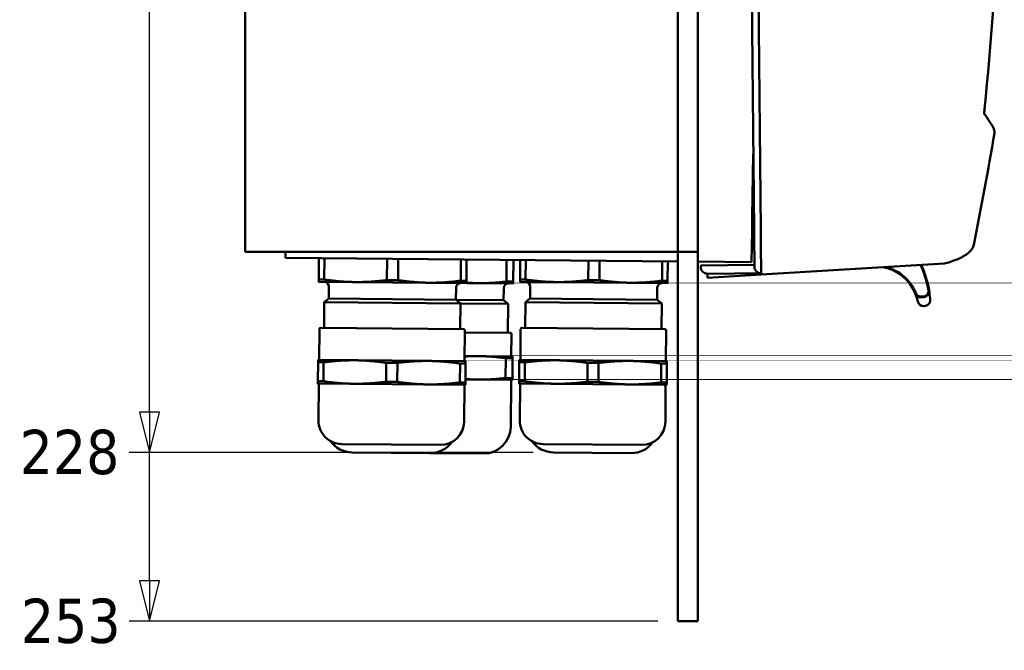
# Model space of a CAD drawing. Header units: millimetres. Extents: x 30 to 861, y 28 to 600.
# Tile 12 of 33: x 424 to 571, y 311 to 405. Entities that reach past the tile are written whole.
import ezdxf

# ---------------------------------------------------------------- set-up
doc = ezdxf.new("R2010")
doc.units = ezdxf.units.MM
doc.header["$LTSCALE"] = 3
doc.layers.add('Dimension (ISO)', color=7, linetype='Continuous', lineweight=25)
doc.layers.add('Visible (ISO)', color=7, linetype='Continuous', lineweight=50)
doc.styles.add('Note Text (ISO)', font='tahoma.ttf')
doc.dimstyles.new('Default (ISO)', dxfattribs={"dimscale": 3, "dimtxt": 2.2, "dimasz": 2, "dimexe": 1, "dimexo": 1, "dimgap": 0.762, "dimtad": 1, "dimdec": 1, "dimrnd": 1e-08, "dimtxsty": 'Note Text (ISO)', "dimblk": 'Filled-1', "dimcen": 0.09, "dimdle": 10, "dimclrd": 256, "dimclre": 256, "dimclrt": 256, "dimadec": 0, "dimazin": 0, "dimtfac": 0.863636, "dimtdec": 0, "dimtmove": 0, "dimatfit": 3, "dimfxl": 1, "dimtolj": 1, "dimlwd": -1, "dimlwe": -1, "dimarcsym": 0})

# ---------------------------------------------------------------- blocks, each defined once
blk = doc.blocks.new('*D15')
at = {"layer": 'Defpoints', "color": 0, "transparency": 16777216}
for p in [(522.09, 568.48), (440.32, 340.63), (503.54, 340.63)]:
    blk.add_point(p, dxfattribs=at)
at = {"layer": 'Dimension (ISO)', "transparency": 16777216}
blk.add_line((500.54, 340.63), (440.32, 340.63), dxfattribs=at)
at = {"layer": 'Dimension (ISO)', "transparency": 16777216, "insert": (423.98, 340.63), "char_height": 6.6, "attachment_point": 4, "style": 'Note Text (ISO)'}
blk.add_mtext('\\A1;228', dxfattribs=at)
blk = doc.blocks.new('Filled-1')
at = {"color": 0}
for p, q in [((0, 0), (-1, 0.25)), ((-1, 0.25), (-1, -0.25)), ((-1, 0), (0, 0)), ((-1, -0.25), (0, 0))]:
    blk.add_line(p, q, dxfattribs=at)
at = {"color": 0, "flags": 128}
blk.add_lwpolyline([(-1, -0.25), (0, 0), (-1, 0.25), (-1, -0.25)], dxfattribs=at)
at = {"color": 0}
blk.add_solid([(-1, -0.25), (0, 0), (-1, 0.25), (-1, -0.25)], dxfattribs=at)
blk = doc.blocks.new('*D17')
at = {"layer": 'Defpoints', "color": 0, "transparency": 16777216}
for p in [(522.09, 568.48), (440.32, 315.48), (522.09, 315.48)]:
    blk.add_point(p, dxfattribs=at)
at = {"layer": 'Dimension (ISO)', "transparency": 16777216}
blk.add_line((519.09, 315.48), (440.32, 315.48), dxfattribs=at)
at = {"layer": 'Dimension (ISO)', "transparency": 16777216, "insert": (424.17, 315.48), "char_height": 6.6, "attachment_point": 4, "style": 'Note Text (ISO)'}
blk.add_mtext('\\A1;253', dxfattribs=at)
blk = doc.blocks.new('2dTransSymbol2')
at = {"layer": 'Dimension (ISO)'}
for p, q in [((147.775, 187.493), (147.775, 189.493)), ((147.775, 182.659), (147.775, 187.493)), ((147.275, 182.659), (147.775, 180.659)), ((148.275, 182.659), (147.275, 182.659)), ((147.775, 182.659), (147.775, 180.659)), ((147.775, 180.659), (148.275, 182.659)), ((147.775, 115.545), (147.775, 180.659)), ((147.275, 115.545), (147.775, 113.545)), ((148.275, 115.545), (147.275, 115.545)), ((147.775, 115.545), (147.775, 113.545)), ((147.775, 113.545), (148.275, 115.545)), ((147.775, 107.159), (147.775, 113.545)), ((147.275, 107.159), (147.775, 105.159)), ((148.275, 107.159), (147.275, 107.159)), ((147.775, 107.159), (147.775, 105.159)), ((147.775, 105.159), (148.275, 107.159))]:
    blk.add_line(p, q, dxfattribs=at)
at = {"layer": 'Dimension (ISO)', "flags": 128}
for points in [[(147.275, 182.659), (147.775, 180.659), (148.275, 182.659), (147.275, 182.659)], [(147.275, 115.545), (147.775, 113.545), (148.275, 115.545), (147.275, 115.545)], [(147.275, 107.159), (147.775, 105.159), (148.275, 107.159), (147.275, 107.159)]]:
    blk.add_lwpolyline(points, dxfattribs=at)
at = {"layer": 'Dimension (ISO)'}
blk.add_circle((147.775, 189.493), 1, dxfattribs=at)
for points in [[(147.275, 182.659), (147.775, 180.659), (148.275, 182.659), (147.275, 182.659)], [(147.275, 115.545), (147.775, 113.545), (148.275, 115.545), (147.275, 115.545)], [(147.275, 107.159), (147.775, 105.159), (148.275, 107.159), (147.275, 107.159)]]:
    blk.add_solid(points, dxfattribs=at)

msp = doc.modelspace()

# ---------------------------------------------------------------- linework, layer by layer
at = {"layer": 'Visible (ISO)'}
for p, q in [((522.09, 370.98), (522.09, 563.48)), ((525.09, 370.98), (525.09, 563.48)), ((457.59, 370.48), (457.59, 538.98)), ((533.05, 533.1), (534.44, 373.72)), ((532.06, 532.1), (533.44, 373.72)), ((533.18, 375.6), (533.34, 385.06)), ((533.32, 383.68), (533.36, 383.69)), ((533.3, 382.58), (533.37, 382.58)), ((533.38, 381.15), (533.28, 381.21)), ((533.43, 375.83), (533.18, 375.69)), ((533.18, 375.6), (533.15, 373.63)), ((533.15, 373.63), (533.06, 368.98)), ((533.14, 373.36), (533.45, 373.36)), ((533.15, 373.88), (533.44, 373.8)), ((533.45, 372.93), (533.44, 373.72)), ((533.45, 372.93), (533.49, 368.3)), ((534.46, 371.76), (534.44, 373.72)), ((533.46, 371.75), (533.11, 371.79)), ((534.46, 371.76), (534.5, 367.14)), ((457.59, 370.48), (462.09, 370.48)), ((520.59, 370.48), (462.09, 370.48)), ((463.59, 369.59), (463.59, 370.48)), ((522.09, 370.48), (520.59, 370.48)), ((522.09, 370.48), (522.09, 370.98)), ((522.09, 370.48), (525.09, 370.48)), ((525.09, 370.48), (522.09, 370.48)), ((522.09, 369.98), (522.09, 370.48)), ((522.09, 320.48), (522.09, 369.98)), ((525.09, 370.98), (525.09, 370.48)), ((525.09, 370.48), (525.09, 369.98)), ((525.09, 320.48), (525.09, 369.98)), ((522.09, 369.08), (463.59, 369.59)), ((468.59, 369.55), (468.56, 366.38)), ((469.42, 369.54), (469.39, 366.37)), ((478.76, 369.46), (478.73, 366.29)), ((480.42, 369.44), (480.39, 366.28)), ((489.76, 369.36), (489.73, 366.2)), ((490.59, 369.35), (490.56, 366.19)), ((496.56, 369.3), (496.53, 366.07)), ((497.59, 369.29), (497.56, 366.06)), ((498.59, 369.28), (498.56, 366.38)), ((499.42, 369.28), (499.39, 366.37)), ((508.75, 369.19), (508.73, 366.29)), ((510.42, 369.18), (510.39, 366.28)), ((519.75, 369.1), (519.73, 366.2)), ((520.58, 369.09), (520.56, 366.19)), ((533.06, 368.98), (525.09, 369.05)), ((533.49, 368.59), (525.49, 368.45)), ((525.49, 368.23), (525.49, 368.45)), ((534.5, 367.11), (561.86, 368.78)), ((534.5, 367.31), (526.5, 367.24)), ((526.51, 366.62), (526.5, 367.24)), ((534.5, 367.11), (526.51, 366.62)), ((534.5, 367.11), (534.5, 367.14)), ((468.56, 366.38), (469.39, 366.37)), ((474.06, 366), (468.56, 366.05)), ((485.06, 365.9), (474.06, 366)), ((478.73, 366.29), (480.39, 366.28)), ((490.56, 365.85), (485.06, 365.9)), ((489.73, 366.2), (490.56, 366.19)), ((492.56, 365.84), (490.56, 365.85)), ((497.56, 365.79), (492.56, 365.84)), ((496.53, 366.07), (497.56, 366.06)), ((498.56, 366.38), (499.39, 366.37)), ((504.06, 366), (498.56, 366.05)), ((515.06, 365.9), (504.06, 366)), ((508.73, 366.29), (510.39, 366.28)), ((520.56, 365.85), (515.06, 365.9)), ((519.73, 366.2), (520.56, 366.19)), ((470.07, 365.33), (470.06, 363.53)), ((489.03, 365.17), (489.01, 363.37)), ((496.13, 365.1), (496.11, 363.3)), ((500.07, 365.33), (500.06, 363.53)), ((519.03, 365.17), (519.01, 363.37)), ((469.38, 362.99), (469.35, 359.19)), ((470.04, 363.53), (469.38, 362.99)), ((489.68, 362.81), (469.38, 362.99)), ((470.04, 363.53), (489.03, 363.37)), ((489.03, 363.37), (489.68, 362.81)), ((496.11, 363.3), (489.03, 363.37)), ((489.68, 362.81), (489.65, 359.01)), ((496.78, 362.74), (489.68, 362.8)), ((496.11, 363.3), (496.78, 362.74)), ((496.78, 362.74), (496.74, 358.43)), ((499.38, 362.99), (499.35, 359.19)), ((500.04, 363.53), (499.38, 362.99)), ((519.68, 362.81), (499.38, 362.99)), ((500.04, 363.53), (519.03, 363.37)), ((519.03, 363.37), (519.68, 362.81)), ((519.68, 362.81), (519.65, 359.01)), ((558.33, 363.83), (558.66, 363.84)), ((558.66, 363.73), (558.33, 363.73)), ((558.73, 362.42), (558.81, 362.42)), ((468.61, 354.39), (468.65, 358.99)), ((490.15, 359), (468.85, 359.19)), ((490.3, 354.2), (490.34, 358.8)), ((497.09, 358.43), (490.34, 358.49)), ((497.26, 354.93), (497.29, 358.23)), ((498.61, 354.39), (498.65, 358.99)), ((520.15, 359), (498.85, 359.19)), ((520.3, 354.2), (520.34, 358.8)), ((468.45, 354.06), (468.43, 351.23)), ((469.28, 354.05), (468.45, 354.06)), ((468.46, 354.39), (473.96, 354.35)), ((469.26, 351.22), (469.28, 354.05)), ((473.96, 354.35), (484.95, 354.25)), ((478.62, 353.97), (478.6, 351.14)), ((480.28, 353.96), (478.62, 353.97)), ((480.26, 351.13), (480.28, 353.96)), ((484.95, 354.25), (490.45, 354.2)), ((489.62, 353.87), (489.6, 351.04)), ((490.45, 353.87), (489.62, 353.87)), ((492.46, 354.97), (490.31, 354.99)), ((490.43, 351.04), (490.45, 353.87)), ((497.46, 354.93), (492.46, 354.97)), ((496.43, 354.67), (496.4, 351.7)), ((497.46, 354.66), (496.43, 354.67)), ((497.43, 351.69), (497.46, 354.66)), ((498.45, 354.06), (498.43, 351.23)), ((499.28, 354.05), (498.45, 354.06)), ((498.46, 354.39), (503.96, 354.35)), ((499.26, 351.22), (499.28, 354.05)), ((503.96, 354.35), (514.95, 354.25)), ((508.62, 353.97), (508.6, 351.14)), ((510.28, 353.96), (508.62, 353.97)), ((510.26, 351.13), (510.28, 353.96)), ((514.95, 354.25), (520.45, 354.2)), ((519.62, 353.87), (519.6, 351.04)), ((520.45, 353.87), (519.62, 353.87)), ((520.43, 351.04), (520.45, 353.87)), ((473.92, 350.85), (468.42, 350.89)), ((468.43, 351.23), (469.26, 351.22)), ((468.53, 345.39), (468.57, 350.89)), ((484.92, 350.75), (473.92, 350.85)), ((478.6, 351.14), (480.26, 351.13)), ((489.6, 351.04), (490.43, 351.04)), ((492.43, 351.47), (490.43, 351.49)), ((497.43, 351.43), (492.43, 351.47)), ((497.43, 351.69), (496.4, 351.7)), ((497.17, 344.43), (497.23, 351.43)), ((503.92, 350.85), (498.42, 350.89)), ((498.43, 351.23), (499.26, 351.22)), ((498.53, 345.39), (498.57, 350.89)), ((514.92, 350.75), (503.92, 350.85)), ((508.6, 351.14), (510.26, 351.13)), ((519.6, 351.04), (520.43, 351.04)), ((490.42, 350.7), (484.92, 350.75)), ((490.23, 345.2), (490.27, 350.7)), ((520.42, 350.7), (514.92, 350.75)), ((520.23, 345.2), (520.27, 350.7)), ((486.7, 341.73), (472, 341.86)), ((485.13, 340.53), (473.54, 340.63)), ((493.13, 340.46), (485.13, 340.53)), ((516.7, 341.73), (502, 341.86)), ((515.13, 340.53), (503.54, 340.63)), ((522.09, 315.48), (522.09, 320.48)), ((525.09, 320.48), (525.09, 315.48)), ((522.09, 315.48), (525.09, 315.48))]:
    msp.add_line(p, q, dxfattribs=at)
for centre, radius, start, end in [((544.74, 362.3), 15, 9.6133, 24.7112), ((526.49, 368.24), 1, 180.5, 270.5), ((534.49, 368.31), 1, 180.5, 270.5), ((551.47, 361.83), 6.5, 22.3583, 79.3563), ((469.37, 365.34), 0.7, 359.5, 89.5), ((489.73, 365.16), 0.7, 89.5, 179.5), ((496.83, 365.1), 0.7, 89.5, 179.5), ((499.37, 365.34), 0.7, 359.5, 89.5), ((519.73, 365.16), 0.7, 89.5, 179.5), ((551.47, 361.83), 6.5, 12.6941, 22.3583), ((551.47, 361.83), 6.6, 22.3603, 22.4349), ((544.74, 362.3), 15, 4.7228, 9.6133), ((558.72, 363.32), 0.9, 191.6011, 270.5), ((558.81, 363.32), 0.9, 270.5, 4.1597), ((468.85, 358.99), 0.2, 89.5, 179.5), ((490.14, 358.8), 0.2, 359.5, 89.5), ((497.09, 358.23), 0.2, 359.5, 89.5), ((498.85, 358.99), 0.2, 89.5, 179.5), ((520.14, 358.8), 0.2, 359.5, 89.5), ((472.03, 345.36), 3.5, 179.5, 269.5), ((486.73, 345.23), 3.5, 269.5, 359.5), ((502.03, 345.36), 3.5, 179.5, 269.5), ((516.73, 345.23), 3.5, 269.5, 359.5), ((493.17, 344.46), 4, 269.5, 359.5), ((473.57, 344.63), 4, 215.5496, 269.5), ((485.17, 344.53), 4, 269.5, 323.4504), ((503.57, 344.63), 4, 215.5496, 269.5), ((515.17, 344.53), 4, 269.5, 323.4504)]:
    msp.add_arc(centre, radius, start, end, dxfattribs=at)
for points, knots in [([(566.68, 520.03), (569.36, 497.2), (570.72, 474.17), (570.75, 431.35), (569.77, 411.5), (567.8, 391.77)], [0, 0, 0, 0, 6.897407, 6.897407, 12.845638, 12.845638, 12.845638, 12.845638]), ([(566.68, 520.03), (569.36, 497.2), (570.72, 474.16), (570.75, 431.35), (569.77, 411.49), (567.8, 391.77)], [0, 0, 0, 0, 6.89805, 6.89805, 12.845638, 12.845638, 12.845638, 12.845638]), ([(567.8, 391.77), (567.79, 391.68), (567.78, 391.58), (567.77, 391.41), (567.77, 391.32), (567.77, 391.18), (567.77, 391.12), (567.78, 391.06), (567.78, 391.04), (567.78, 391.02), (567.78, 391.01), (567.78, 391.01), (567.78, 391.01), (567.78, 391.01)], [0, 0, 0, 0, 0.0278095, 0.0278095, 0.0556548, 0.0556548, 0.0819986, 0.0819986, 0.0929514, 0.0929514, 0.1015629, 0.1015629, 0.1052951, 0.1052951, 0.1052951, 0.1052951]), ([(567.8, 391.77), (567.79, 391.68), (567.78, 391.58), (567.77, 391.41), (567.77, 391.32), (567.77, 391.18), (567.77, 391.12), (567.78, 391.07), (567.78, 391.06), (567.78, 391.05)], [0, 0, 0, 0, 0.02735164, 0.02735164, 0.05529918, 0.05529918, 0.0815533, 0.0815533, 0.08699738, 0.08699738, 0.08699738, 0.08699738]), ([(569.1, 389.04), (569.01, 389.18), (568.93, 389.32), (568.76, 389.59), (568.67, 389.73), (568.49, 390.01), (568.4, 390.15), (568.21, 390.43), (568.12, 390.56), (567.94, 390.82), (567.86, 390.93), (567.78, 391.05)], [0.10601048, 0.10601048, 0.10601048, 0.10601048, 0.1098688, 0.1098688, 0.11372713, 0.11372713, 0.11758546, 0.11758546, 0.12144379, 0.12144379, 0.12468935, 0.12468935, 0.12468935, 0.12468935]), ([(566.19, 371.55), (566.1, 371.13), (565.86, 370.78), (565.2, 370.14), (564.73, 369.85), (563.59, 369.32), (562.95, 369.08), (562.21, 368.85)], [0, 0, 0, 0, 0.313361, 0.313361, 0.728905, 0.728905, 1.108034, 1.108034, 1.108034, 1.108034]), ([(559.43, 364.8), (559.42, 364.87), (559.41, 364.95), (559.38, 365.1), (559.36, 365.17), (559.34, 365.31), (559.32, 365.39), (559.27, 365.64), (559.22, 365.82), (559.14, 366.14), (559.1, 366.29), (559, 366.63), (558.94, 366.83), (558.85, 367.11), (558.82, 367.19), (558.71, 367.48), (558.63, 367.69), (558.52, 367.98), (558.49, 368.05), (558.4, 368.26), (558.34, 368.39), (558.28, 368.53), (558.27, 368.55), (558.26, 368.56)], [0, 0, 0, 0, 0.0231502, 0.0231502, 0.0434438, 0.0434438, 0.065989, 0.065989, 0.1177721, 0.1177721, 0.1619552, 0.1619552, 0.2220408, 0.2220408, 0.2469777, 0.2469777, 0.3117717, 0.3117717, 0.334904, 0.334904, 0.3765468, 0.3765468, 0.3813901, 0.3813901, 0.3813901, 0.3813901]), ([(553.04, 368.24), (553.33, 368.17), (553.61, 368.08), (553.98, 367.94), (554.07, 367.9), (554.22, 367.83), (554.27, 367.81), (554.36, 367.77), (554.4, 367.75), (554.6, 367.64), (554.77, 367.55), (555.24, 367.27), (555.52, 367.05), (555.82, 366.8), (555.84, 366.78), (555.92, 366.71), (555.97, 366.66), (556.1, 366.54), (556.17, 366.47), (556.33, 366.3), (556.43, 366.19), (556.74, 365.82), (556.93, 365.55), (557.14, 365.21), (557.17, 365.15), (557.22, 365.08), (557.23, 365.06), (557.26, 365.01), (557.28, 364.97), (557.4, 364.74), (557.49, 364.55), (557.57, 364.35)], [0.2153241, 0.2153241, 0.2153241, 0.2153241, 0.3114077, 0.3114077, 0.3447675, 0.3447675, 0.3629377, 0.3629377, 0.3769761, 0.3769761, 0.4385553, 0.4385553, 0.554617, 0.554617, 0.5653974, 0.5653974, 0.5887471, 0.5887471, 0.6205917, 0.6205917, 0.6668791, 0.6668791, 0.7764861, 0.7764861, 0.7969945, 0.7969945, 0.8037394, 0.8037394, 0.8175906, 0.8175906, 0.8870291, 0.8870291, 0.8870291, 0.8870291]), ([(558.33, 363.73), (558.24, 363.73), (558.15, 363.74), (557.98, 363.8), (557.9, 363.84), (557.75, 363.94), (557.68, 364), (557.56, 364.14), (557.52, 364.22), (557.48, 364.31)], [0, 0, 0, 0, 0.027063, 0.027063, 0.0542318, 0.0542318, 0.0816502, 0.0816502, 0.1091326, 0.1091326, 0.1091326, 0.1091326]), ([(557.57, 364.34), (557.6, 364.27), (557.64, 364.2), (557.75, 364.07), (557.81, 364.02), (557.97, 363.91), (558.07, 363.87), (558.22, 363.84), (558.28, 363.83), (558.33, 363.83)], [0.00000001, 0.00000001, 0.00000001, 0.00000001, 0.02388516, 0.02388516, 0.04884503, 0.04884503, 0.08084891, 0.08084891, 0.09700307, 0.09700307, 0.09700307, 0.09700307]), ([(559.53, 364.8), (559.55, 364.73), (559.55, 364.66), (559.54, 364.51), (559.53, 364.44), (559.47, 364.25), (559.41, 364.15), (559.26, 363.97), (559.17, 363.9), (559.01, 363.81), (558.94, 363.78), (558.8, 363.74), (558.73, 363.73), (558.66, 363.73)], [0, 0, 0, 0, 0.0219261, 0.0219261, 0.0437887, 0.0437887, 0.0809185, 0.0809185, 0.1204679, 0.1204679, 0.1447058, 0.1447058, 0.1689181, 0.1689181, 0.1689181, 0.1689181]), ([(558.66, 363.84), (558.72, 363.84), (558.78, 363.84), (558.9, 363.87), (558.96, 363.9), (559.12, 363.98), (559.2, 364.05), (559.32, 364.2), (559.37, 364.29), (559.43, 364.48), (559.45, 364.58), (559.44, 364.72), (559.44, 364.75), (559.43, 364.79)], [0, 0, 0, 0, 0.0177773, 0.0177773, 0.0383241, 0.0383241, 0.0693804, 0.0693804, 0.0979598, 0.0979598, 0.1279375, 0.1279375, 0.138439, 0.138439, 0.138439, 0.138439])]:
    msp.add_open_spline(points, degree=3, knots=knots, dxfattribs=at)
for points in [[(569.11, 389.02), (569.25, 388.78), (569.32, 388.47), (569.28, 388.19)], [(569.28, 388.19), (568.34, 382.65), (567.31, 377.1), (566.19, 371.55)], [(569.28, 388.24), (569.28, 388.24), (569.28, 388.24), (569.28, 388.24)], [(569.28, 388.19), (569.28, 388.19), (569.28, 388.19), (569.28, 388.19)], [(558.38, 368.57), (558.44, 368.44), (558.49, 368.33), (558.53, 368.22)], [(562.21, 368.85), (562.1, 368.81), (561.98, 368.79), (561.86, 368.78)], [(557.81, 363.26), (557.83, 363.18), (557.84, 363.14), (557.84, 363.14)], [(559.7, 363.39), (559.7, 363.39), (559.7, 363.44), (559.69, 363.53)]]:
    msp.add_open_spline(points, degree=3, dxfattribs=at)
for points, weights in [([(468.56, 366.38), (468.56, 366.05), (468.56, 366.05)], [1.1154562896, 1.08574144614, 1]), ([(474.06, 366), (471.85, 366.02), (469.39, 366.37)], [1, 1.08574144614, 1.1154562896]), ([(478.73, 366.29), (476.27, 365.98), (474.06, 366)], [1.1154562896, 1.08574144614, 1]), ([(485.06, 365.9), (482.85, 365.92), (480.39, 366.28)], [1, 1.08574144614, 1.1154562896]), ([(489.73, 366.2), (487.27, 365.88), (485.06, 365.9)], [1.1154562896, 1.08574144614, 1]), ([(490.56, 365.85), (490.56, 365.85), (490.56, 366.19)], [1, 1.08574144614, 1.1154562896]), ([(492.56, 365.84), (491.57, 365.84), (490.56, 365.92)], [1, 1.0419876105, 1.07163530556]), ([(496.53, 366.07), (494.45, 365.82), (492.56, 365.84)], [1.11828398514, 1.08360425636, 1]), ([(497.56, 365.79), (497.56, 365.79), (497.56, 366.06)], [1, 1.08360425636, 1.11828398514]), ([(498.56, 366.38), (498.56, 366.05), (498.56, 366.05)], [1.1154562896, 1.08574144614, 1]), ([(504.06, 366), (501.85, 366.02), (499.39, 366.37)], [1, 1.08574144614, 1.1154562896]), ([(508.73, 366.29), (506.27, 365.98), (504.06, 366)], [1.1154562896, 1.08574144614, 1]), ([(515.06, 365.9), (512.85, 365.92), (510.39, 366.28)], [1, 1.08574144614, 1.1154562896]), ([(519.73, 366.2), (517.27, 365.88), (515.06, 365.9)], [1.1154562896, 1.08574144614, 1]), ([(520.56, 365.85), (520.56, 365.85), (520.56, 366.19)], [1, 1.08574144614, 1.1154562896]), ([(468.46, 354.39), (468.46, 354.39), (468.45, 354.06)], [1, 1.08574144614, 1.1154562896]), ([(469.28, 354.05), (471.75, 354.36), (473.96, 354.35)], [1.1154562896, 1.08574144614, 1]), ([(473.96, 354.35), (476.16, 354.33), (478.62, 353.97)], [1, 1.08574144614, 1.1154562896]), ([(480.28, 353.96), (482.75, 354.27), (484.95, 354.25)], [1.1154562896, 1.08574144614, 1]), ([(484.95, 354.25), (487.16, 354.23), (489.62, 353.87)], [1, 1.08574144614, 1.1154562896]), ([(490.31, 354.91), (491.4, 354.98), (492.46, 354.97)], [1.01220184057, 1.01368880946, 1]), ([(490.45, 353.87), (490.45, 354.2), (490.45, 354.2)], [1.1154562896, 1.08574144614, 1]), ([(492.46, 354.97), (494.35, 354.95), (496.43, 354.67)], [1, 1.0246950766, 1]), ([(497.46, 354.66), (497.46, 354.93), (497.46, 354.93)], [1, 1.0246950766, 1]), ([(498.46, 354.39), (498.46, 354.39), (498.45, 354.06)], [1, 1.08574144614, 1.1154562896]), ([(499.28, 354.05), (501.75, 354.36), (503.96, 354.35)], [1.1154562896, 1.08574144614, 1]), ([(503.96, 354.35), (506.16, 354.33), (508.62, 353.97)], [1, 1.08574144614, 1.1154562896]), ([(510.28, 353.96), (512.75, 354.27), (514.95, 354.25)], [1.1154562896, 1.08574144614, 1]), ([(514.95, 354.25), (517.16, 354.23), (519.62, 353.87)], [1, 1.08574144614, 1.1154562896]), ([(520.45, 353.87), (520.45, 354.2), (520.45, 354.2)], [1.1154562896, 1.08574144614, 1]), ([(468.43, 351.23), (468.42, 350.89), (468.42, 350.89)], [1.1154562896, 1.08574144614, 1]), ([(473.92, 350.85), (471.72, 350.86), (469.26, 351.22)], [1, 1.08574144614, 1.1154562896]), ([(478.6, 351.14), (476.13, 350.83), (473.92, 350.85)], [1.1154562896, 1.08574144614, 1]), ([(484.92, 350.75), (482.72, 350.77), (480.26, 351.13)], [1, 1.08574144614, 1.1154562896]), ([(489.6, 351.04), (487.13, 350.73), (484.92, 350.75)], [1.1154562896, 1.08574144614, 1]), ([(490.42, 350.7), (490.42, 350.7), (490.43, 351.04)], [1, 1.08574144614, 1.1154562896]), ([(492.43, 351.47), (491.44, 351.48), (490.43, 351.56)], [1, 1.01274728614, 1.01233459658]), ([(496.4, 351.7), (494.32, 351.45), (492.43, 351.47)], [1, 1.0246950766, 1]), ([(497.43, 351.43), (497.43, 351.43), (497.43, 351.69)], [1, 1.0246950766, 1]), ([(498.43, 351.23), (498.42, 350.89), (498.42, 350.89)], [1.1154562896, 1.08574144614, 1]), ([(503.92, 350.85), (501.72, 350.86), (499.26, 351.22)], [1, 1.08574144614, 1.1154562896]), ([(508.6, 351.14), (506.13, 350.83), (503.92, 350.85)], [1.1154562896, 1.08574144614, 1]), ([(514.92, 350.75), (512.72, 350.77), (510.26, 351.13)], [1, 1.08574144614, 1.1154562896]), ([(519.6, 351.04), (517.13, 350.73), (514.92, 350.75)], [1.1154562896, 1.08574144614, 1]), ([(520.42, 350.7), (520.42, 350.7), (520.43, 351.04)], [1, 1.08574144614, 1.1154562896])]:
    msp.add_rational_spline(points, weights, degree=2, dxfattribs=at)

# ---------------------------------------------------------------- block references
at = {"layer": 'Dimension (ISO)', "xscale": 3, "yscale": 3, "zscale": 3}
msp.add_blockref('2dTransSymbol2', (0, 0), dxfattribs=at)

# ---------------------------------------------------------------- dimensions: what is measured, and where the dimension line sits
at = {"layer": 'Dimension (ISO)'}
for feature_location, offset, override, picture, middle in [((503.54, 340.63), (-63.21, 0), {"dimgap": 0.762, "dimtad": 0, "dimdec": 0, "dimtol": 0, "dimlim": 0, "dimtp": 0, "dimtm": 0, "dimtdec": 0}, '*D15', (431.01, 340.63)), ((522.09, 315.48), (-81.76, 0), {"dimgap": 0.762, "dimtad": 0, "dimdec": 1, "dimtol": 0, "dimlim": 0, "dimtp": 0, "dimtm": 0, "dimtdec": 0}, '*D17', (431.1, 315.48))]:
    dim = msp.add_ordinate_dim(feature_location=feature_location, offset=offset, dtype=0, origin=(522.09, 568.48), dimstyle='Default (ISO)', override=override, dxfattribs=at)
    dim.commit()
    dim.dimension.update_dxf_attribs({"geometry": picture, "text_midpoint": middle})

doc.saveas('drawing.dxf')
